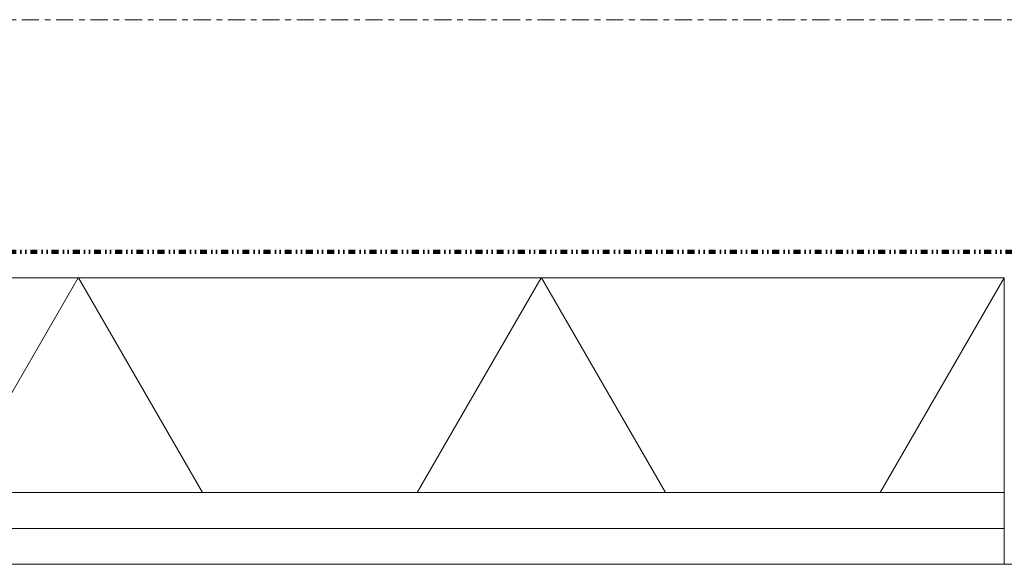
# Model space of a CAD drawing. Header units: millimetres. Extents: x -281 to 121694, y -16481 to 65128.
# Tile 54 of 256: x 21646 to 21990, y 15810 to 16000. Entities that reach past the tile are written whole.
import ezdxf

# ---------------------------------------------------------------- set-up
doc = ezdxf.new("R2010")
doc.units = ezdxf.units.MM
doc.linetypes.add('ARC FS 060 minutes', pattern=[7.2, 2.4, -1.6, 0, -1.6, 0, -1.6])
doc.linetypes.add('Grid Line', pattern=[12, 6, -2, 2, -2])
for name, color, linetype, lineweight in [('A--A2__Ruwbouw', 8, 'Continuous', 5), ('A--L$01A__Algemeen', 7, 'Continuous', 5), ('A--L$07A__Stramien', 1, 'Continuous', 5), ('A--L21__Buitenwanden', 3, 'Continuous', 5), ('A--L23__Vloeren', 3, 'Continuous', 5)]:
    doc.layers.add(name, color=color, linetype=linetype, lineweight=lineweight)

# ---------------------------------------------------------------- blocks, each defined once
blk = doc.blocks.new('65_GM_LIB_fire separation vertical_gen_arc - 060 minutes-2362790-L_80_ 15')
at = {"layer": 'A--L$01A__Algemeen', "linetype": 'ARC FS 060 minutes', "lineweight": 100}
blk.add_line((0, 0), (4215, 0), dxfattribs=at)
blk = doc.blocks.new('TBR-B-INS-BR-ARC-R25_rvt-1-L_80_ 15')
at = {"layer": 'A--L$01A__Algemeen', "color": 124, "linetype": 'ARC FS 060 minutes', "lineweight": 100, "rotation": 180}
blk.add_blockref('65_GM_LIB_fire separation vertical_gen_arc - 060 minutes-2362790-L_80_ 15', (22200, 15919.07), dxfattribs=at)

msp = doc.modelspace()

# ---------------------------------------------------------------- hatches: boundary and pattern name
at = {"layer": 'A--A2__Ruwbouw'}
h = msp.add_hatch(dxfattribs=at)
h.set_pattern_fill('FP_9', color=256, angle=-300, style=0, pattern_type=2)
h.set_pattern_definition([(240, (20050, 15910), (121.244, -70), []), (300, (20050, 15910), (121.244, 70), [])])
h.paths.add_polyline_path([(21087.5, 15835), (21990, 15835), (21990, 15910), (21087.5, 15910), (21087.5, 15856.3)])
h.paths.add_polyline_path([(18110, 15835), (19012.5, 15835), (19012.5, 15910), (18110, 15910)])

# ---------------------------------------------------------------- linework, layer by layer
at = {"layer": 'A--L$07A__Stramien', "linetype": 'Grid Line'}
msp.add_line((100372.97, 16000), (-281.13, 16000), dxfattribs=at)
at = {"layer": 'A--L21__Buitenwanden'}
for p, q in [((21990, 15910), (21077.5, 15910)), ((21990, 15810), (21990, 15910)), ((21990, 15835), (21087.5, 15835)), ((21990, 15822.5), (21087.5, 15822.5)), ((21087.5, 15810), (21990, 15810))]:
    msp.add_line(p, q, dxfattribs=at)
at = {"layer": 'A--L23__Vloeren', "color": 7}
msp.add_line((22040, 15810), (21990, 15810), dxfattribs=at)

# ---------------------------------------------------------------- block references
at = {"lineweight": 5}
msp.add_blockref('TBR-B-INS-BR-ARC-R25_rvt-1-L_80_ 15', (0, 0), dxfattribs=at)

doc.saveas('drawing.dxf')
